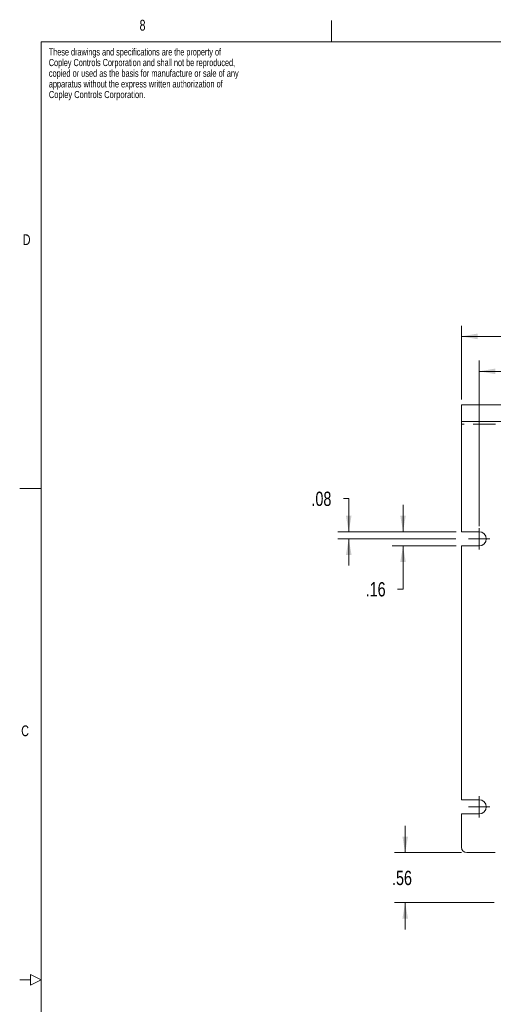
# Model space of a CAD drawing. Header units: inches. Extents: x 0.8 to 33.2, y 0.3 to 21.8.
# Tile 13 of 49: x 0.8 to 6.1, y 10.7 to 21.7. Entities that reach past the tile are written whole.
import ezdxf

# ---------------------------------------------------------------- set-up
doc = ezdxf.new("R2010")
doc.units = ezdxf.units.IN
doc.header["$MEASUREMENT"] = 0
doc.linetypes.add('PHANTOM', pattern=[0.5, 0.25, -0.05, 0.05, -0.05, 0.05, -0.05])
doc.styles.add('SLDTEXTSTYLE0', font='TXT', dxfattribs={"width": 0.75})
doc.styles.add('SLDTEXTSTYLE10', font='TXT', dxfattribs={"width": 0.698529})
doc.styles.add('SLDTEXTSTYLE11', font='TXT', dxfattribs={"width": 0.701389})
doc.styles.add('SLDTEXTSTYLE12', font='TXT', dxfattribs={"width": 0.676339})
doc.styles.add('SLDTEXTSTYLE13', font='TXT', dxfattribs={"width": 0.706731})
doc.styles.add('SLDTEXTSTYLE14', font='TXT', dxfattribs={"width": 0.721154})
doc.dimstyles.new('SLDDIMSTYLE0', dxfattribs={"dimtxt": 0.16, "dimasz": 0.18, "dimexe": 0, "dimexo": 0.0625, "dimgap": 0.04, "dimtad": 0, "dimtih": 1, "dimtoh": 1, "dimzin": 12, "dimdsep": 46, "dimtxsty": 'SLDTEXTSTYLE0', "dimsah": 1, "dimcen": 0.09, "dimadec": 0, "dimazin": 0, "dimtfac": 1, "dimtofl": 0, "dimtmove": 0, "dimatfit": 3, "dimfxl": 1, "dimtolj": 1, "dimtzin": 12, "dimarcsym": 0})

# ---------------------------------------------------------------- blocks, each defined once
blk = doc.blocks.new('SW_NOTE_1')
at = {"color": 7, "linetype": 'Continuous', "lineweight": 0, "char_height": 0.08, "attachment_point": 1}
for s, insert, style in [('These drawings and specifications are the property of', (0, 0.102), 'SLDTEXTSTYLE10'), ('Copley Controls Corporation and shall not be reproduced,', (0, -0.017), 'SLDTEXTSTYLE11'), ('copied or used as the basis for manufacture or sale of any', (0, -0.137), 'SLDTEXTSTYLE12'), ('apparatus without the express written authorization of', (0, -0.256), 'SLDTEXTSTYLE13'), ('Copley Controls Corporation.', (0, -0.375), 'SLDTEXTSTYLE14')]:
    blk.add_mtext(s, dxfattribs=dict(at, insert=insert, style=style))
blk = doc.blocks.new('*D17')
at = {"color": 7, "linetype": 'Continuous', "lineweight": 0}
for p, q in [((5.705, 17.496), (5.705, 18.322)), ((13.251, 17.496), (13.251, 18.322)), ((5.705, 18.202), (9.209, 18.202)), ((13.251, 18.202), (9.747, 18.202))]:
    blk.add_line(p, q, dxfattribs=at)
for points in [[(5.705, 18.202), (5.885, 18.171), (5.885, 18.234)], [(13.251, 18.202), (13.071, 18.234), (13.071, 18.171)]]:
    blk.add_solid(points, dxfattribs=at)
at = {"color": 7, "linetype": 'Continuous', "lineweight": 0, "insert": (9.271, 18.28), "char_height": 0.16, "attachment_point": 1, "style": 'SLDTEXTSTYLE0'}
blk.add_mtext('7.55', dxfattribs=at)
blk = doc.blocks.new('*D18')
at = {"color": 7, "linetype": 'Continuous', "lineweight": 0}
for p, q in [((5.903, 16.076), (5.903, 17.931)), ((13.053, 16.196), (13.053, 17.931)), ((5.903, 17.811), (9.209, 17.811)), ((13.053, 17.811), (9.747, 17.811))]:
    blk.add_line(p, q, dxfattribs=at)
for points in [[(5.903, 17.811), (6.083, 17.78), (6.083, 17.842)], [(13.053, 17.811), (12.873, 17.842), (12.873, 17.78)]]:
    blk.add_solid(points, dxfattribs=at)
at = {"color": 7, "linetype": 'Continuous', "lineweight": 0, "insert": (9.271, 17.888), "char_height": 0.16, "attachment_point": 1, "style": 'SLDTEXTSTYLE0'}
blk.add_mtext('7.15', dxfattribs=at)
blk = doc.blocks.new('*D19')
at = {"color": 7, "linetype": 'Continuous', "lineweight": 0}
for p, q in [((4.383, 16.386), (4.443, 16.386)), ((4.443, 16.386), (4.443, 16.016)), ((5.645, 16.016), (4.323, 16.016)), ((5.643, 15.936), (4.323, 15.936)), ((4.443, 15.936), (4.443, 15.636))]:
    blk.add_line(p, q, dxfattribs=at)
for points in [[(4.443, 16.016), (4.475, 16.196), (4.412, 16.196)], [(4.443, 15.936), (4.412, 15.756), (4.475, 15.756)]]:
    blk.add_solid(points, dxfattribs=at)
at = {"color": 7, "linetype": 'Continuous', "lineweight": 0, "insert": (4.026, 16.464), "char_height": 0.16, "attachment_point": 1, "style": 'SLDTEXTSTYLE0'}
blk.add_mtext('.08', dxfattribs=at)
blk = doc.blocks.new('*D20')
at = {"color": 7, "linetype": 'Continuous', "lineweight": 0}
for p, q in [((5.051, 16.016), (5.051, 16.316)), ((5.645, 16.016), (4.931, 16.016)), ((5.645, 15.856), (4.931, 15.856)), ((5.051, 15.373), (5.051, 15.856)), ((4.991, 15.373), (5.051, 15.373))]:
    blk.add_line(p, q, dxfattribs=at)
for points in [[(5.051, 16.016), (5.082, 16.196), (5.02, 16.196)], [(5.051, 15.856), (5.02, 15.676), (5.082, 15.676)]]:
    blk.add_solid(points, dxfattribs=at)
at = {"color": 7, "linetype": 'Continuous', "lineweight": 0, "insert": (4.633, 15.451), "char_height": 0.16, "attachment_point": 1, "style": 'SLDTEXTSTYLE0'}
blk.add_mtext('.16', dxfattribs=at)
blk = doc.blocks.new('*D26')
at = {"color": 7, "linetype": 'Continuous', "lineweight": 0}
for p, q in [((5.075, 12.423), (5.075, 12.723)), ((5.705, 12.423), (4.955, 12.423)), ((6.072, 11.863), (4.955, 11.863)), ((5.075, 11.863), (5.075, 11.563))]:
    blk.add_line(p, q, dxfattribs=at)
for points in [[(5.075, 12.423), (5.107, 12.603), (5.044, 12.603)], [(5.075, 11.863), (5.044, 11.683), (5.107, 11.683)]]:
    blk.add_solid(points, dxfattribs=at)
at = {"color": 7, "linetype": 'Continuous', "lineweight": 0, "insert": (4.928, 12.22), "char_height": 0.16, "attachment_point": 1, "style": 'SLDTEXTSTYLE0'}
blk.add_mtext('.56', dxfattribs=at)
blk = doc.blocks.new('SW_CENTERMARKSYMBOL_5')
at = {"color": 7, "linetype": 'Continuous', "lineweight": 0}
for q in [(0, 0.12), (-0.12, 0), (0, -0.12), (0.12, 0)]:
    blk.add_line((0, 0), q, dxfattribs=at)
blk = doc.blocks.new('SW_CENTERMARKSYMBOL_7')
at = {"color": 7, "linetype": 'Continuous', "lineweight": 0}
for q in [(0, 0.12), (-0.12, 0), (0, -0.12), (0.12, 0)]:
    blk.add_line((0, 0), q, dxfattribs=at)

msp = doc.modelspace()

# ---------------------------------------------------------------- linework, layer by layer
at = {"color": 7, "linetype": 'Continuous', "lineweight": 0}
for p, q in [((4.25, 21.5), (4.25, 21.74)), ((1, 21.5), (33, 21.5)), ((1, 21.5), (1, 0.5)), ((1, 16.5), (0.76, 16.5)), ((1, 11), (0.88, 11.06)), ((0.88, 10.94), (0.88, 11.06)), ((0.88, 11), (0.76, 11)), ((1, 11), (0.88, 10.94))]:
    msp.add_line(p, q, dxfattribs=at)
at = {"color": 7, "linetype": 'Continuous', "lineweight": 15}
for p, q in [((13.251, 17.436), (5.705, 17.436)), ((5.705, 17.248), (5.705, 17.436)), ((13.251, 17.248), (5.705, 17.248)), ((5.705, 17.218), (5.705, 17.248)), ((5.705, 16.016), (5.705, 17.218)), ((5.903, 16.016), (5.705, 16.016)), ((5.705, 13.016), (5.705, 15.856)), ((5.705, 15.856), (5.903, 15.856)), ((5.903, 13.016), (5.705, 13.016)), ((5.705, 12.483), (5.705, 12.856)), ((5.705, 12.856), (5.903, 12.856)), ((6.083, 12.423), (5.765, 12.423))]:
    msp.add_line(p, q, dxfattribs=at)
at = {"color": 7, "linetype": 'PHANTOM', "lineweight": 0}
msp.add_line((6.086, 17.218), (5.705, 17.218), dxfattribs=at)
at = {"color": 7, "linetype": 'Continuous', "lineweight": 15}
for centre, radius, start, end in [((5.903, 15.936), 0.08, 270, 90), ((5.903, 12.936), 0.08, 270, 90), ((5.765, 12.483), 0.06, 180, 270)]:
    msp.add_arc(centre, radius, start, end, dxfattribs=at)

# ---------------------------------------------------------------- block references
at = {"color": 7, "linetype": 'Continuous', "lineweight": 0}
for name, p in [('SW_NOTE_1', (1.086, 21.325)), ('SW_CENTERMARKSYMBOL_5', (5.903, 15.936)), ('SW_CENTERMARKSYMBOL_7', (5.903, 12.936))]:
    msp.add_blockref(name, p, dxfattribs=at)

# ---------------------------------------------------------------- texts
at = {"color": 7, "linetype": 'Continuous', "lineweight": 0, "char_height": 0.12, "attachment_point": 1, "style": 'SLDTEXTSTYLE0'}
for s, insert in [('8', (2.102, 21.746)), ('D', (0.794, 19.345)), ('C', (0.777, 13.847))]:
    msp.add_mtext(s, dxfattribs=dict(at, insert=insert))

# ---------------------------------------------------------------- dimensions: what is measured, and where the dimension line sits
at = {"color": 7, "linetype": 'Continuous', "lineweight": 0}
for base, p1, p2, picture, middle in [((5.705, 18.202), (13.251, 17.436), (5.705, 17.436), '*D17', (9.478, 18.202)), ((13.053, 17.811), (5.903, 16.016), (13.053, 16.136), '*D18', (9.478, 17.811))]:
    dim = msp.add_linear_dim(base=base, p1=p1, p2=p2, dimstyle='SLDDIMSTYLE0', override={"dimtxt": 0.16, "dimexe": 0.12, "dimexo": 0.06, "dimgap": 0.12, "dimtad": 0, "dimtih": 1, "dimtoh": 1, "dimzin": 12, "dimtzin": 12}, dxfattribs=at)
    dim.commit()
    dim.dimension.update_dxf_attribs({"geometry": picture, "text_midpoint": middle, "dimtype": 160})
for base, p1, p2, picture, middle in [((4.443, 16.016), (5.703, 15.936), (5.705, 16.016), '*D19', (4.443, 16.386)), ((5.051, 15.856), (5.705, 16.016), (5.705, 15.856), '*D20', (5.051, 15.373)), ((5.075, 12.423), (6.132, 11.863), (5.765, 12.423), '*D26', (5.075, 12.143))]:
    dim = msp.add_linear_dim(base=base, p1=p1, p2=p2, angle=90, dimstyle='SLDDIMSTYLE0', override={"dimtxt": 0.16, "dimexe": 0.12, "dimexo": 0.06, "dimgap": 0.12, "dimtad": 0, "dimtih": 1, "dimtoh": 1, "dimzin": 12, "dimtzin": 12}, dxfattribs=at)
    dim.commit()
    dim.dimension.update_dxf_attribs({"geometry": picture, "text_midpoint": middle, "dimtype": 160})

doc.saveas('drawing.dxf')
